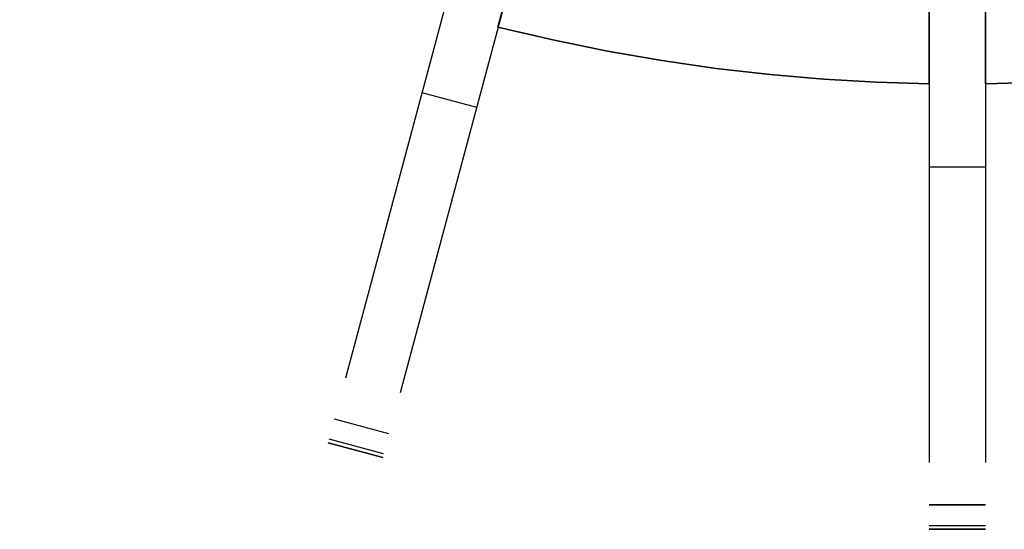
# Model space of a CAD drawing. Header units: millimetres. Extents: x 219 to 1209, y -2752 to -1762.
# Tile 5 of 27: x 515 to 724, y -2752 to -2643. Entities that reach past the tile are written whole.
import ezdxf

# ---------------------------------------------------------------- set-up
doc = ezdxf.new("R2010")
doc.units = ezdxf.units.MM

msp = doc.modelspace()

# ---------------------------------------------------------------- linework, layer by layer
at = {"extrusion": (0.921418, -0.283824, -0.265392)}
for points in [[(-2193.11, 337.88), (-2422.76, 140.02)], [(-2194.44, 339.43), (-2424.1, 141.57)], [(-2425.44, 143.12), (-2195.78, 340.99)]]:
    msp.add_lwpolyline(points, dxfattribs=at)
at = {"extrusion": (0.979562, -0.154139, -0.129223)}
for points in [[(-2370.58, 129.17), (-2604.85, -63.22)], [(-2371.21, 129.94), (-2605.48, -62.44)], [(-2606.11, -61.67), (-2371.85, 130.71)]]:
    msp.add_lwpolyline(points, dxfattribs=at)
at = {"extrusion": (1, 0, 0)}
for points in [[(-2511.07, -3.12), (-2746.65, -193.89)], [(-2511.07, -3.12), (-2746.65, -193.89)], [(-2746.65, -193.89), (-2511.07, -3.12)], [(-2751.08, -368.32), (-2598.47, -811.53)], [(-2751.08, -368.32), (-2598.47, -811.53)], [(-2598.47, -811.53), (-2751.08, -368.32)], [(-2645.03, -255), (-2645.03, -267)], [(-2645.03, -377), (-2645.03, -389)], [(-2657.1, -255), (-2657.1, -267)], [(-2657.1, -377), (-2657.1, -389)], [(-2657.1, -255), (-2657.1, -267)], [(-2657.1, -377), (-2657.1, -389)], [(-2733.43, -204.77), (-2733.43, -363.77)], [(-2734.99, -204.77), (-2734.99, -363.77)], [(-2736.54, -363.77), (-2736.54, -204.77)], [(-2746.65, -193.89), (-2747.02, -194.2), (-2747.38, -194.52), (-2747.72, -194.85), (-2748.06, -195.2), (-2748.38, -195.55), (-2748.69, -195.92), (-2748.98, -196.29), (-2749.27, -196.68), (-2749.54, -197.08), (-2749.79, -197.48), (-2750.04, -197.89), (-2750.26, -198.31), (-2750.48, -198.74), (-2750.68, -199.18), (-2750.86, -199.62), (-2751.03, -200.07), (-2751.18, -200.53), (-2751.32, -200.98), (-2751.44, -201.45), (-2751.55, -201.92), (-2751.64, -202.39), (-2751.71, -202.86), (-2751.77, -203.34), (-2751.81, -203.81), (-2751.83, -204.29), (-2751.84, -204.77)], [(-2746.65, -193.89), (-2747.02, -194.2), (-2747.38, -194.52), (-2747.72, -194.85), (-2748.06, -195.2), (-2748.38, -195.55), (-2748.69, -195.92), (-2748.98, -196.29), (-2749.27, -196.68), (-2749.54, -197.08), (-2749.79, -197.48), (-2750.04, -197.89), (-2750.26, -198.31), (-2750.48, -198.74), (-2750.68, -199.18), (-2750.86, -199.62), (-2751.03, -200.07), (-2751.18, -200.53), (-2751.32, -200.98), (-2751.44, -201.45), (-2751.55, -201.92), (-2751.64, -202.39), (-2751.71, -202.86), (-2751.77, -203.34), (-2751.81, -203.81), (-2751.83, -204.29), (-2751.84, -204.77)], [(-2751.84, -204.77), (-2751.83, -204.29), (-2751.81, -203.81), (-2751.77, -203.34), (-2751.71, -202.86), (-2751.64, -202.39), (-2751.55, -201.92), (-2751.44, -201.45), (-2751.32, -200.98), (-2751.18, -200.53), (-2751.03, -200.07), (-2750.86, -199.62), (-2750.68, -199.18), (-2750.48, -198.74), (-2750.26, -198.31), (-2750.04, -197.89), (-2749.79, -197.48), (-2749.54, -197.08), (-2749.27, -196.68), (-2748.98, -196.29), (-2748.69, -195.92), (-2748.38, -195.55), (-2748.06, -195.2), (-2747.72, -194.85), (-2747.38, -194.52), (-2747.02, -194.2), (-2746.65, -193.89)], [(-2751.84, -363.77), (-2751.83, -364.23), (-2751.81, -364.69), (-2751.77, -365.16), (-2751.72, -365.62), (-2751.65, -366.08), (-2751.57, -366.53), (-2751.47, -366.99), (-2751.35, -367.44), (-2751.22, -367.88), (-2751.08, -368.32)], [(-2751.84, -204.77), (-2751.84, -363.77)], [(-2751.84, -363.77), (-2751.83, -364.23), (-2751.81, -364.69), (-2751.77, -365.16), (-2751.72, -365.62), (-2751.65, -366.08), (-2751.57, -366.53), (-2751.47, -366.99), (-2751.35, -367.44), (-2751.22, -367.88), (-2751.08, -368.32)], [(-2751.84, -204.77), (-2751.84, -363.77)], [(-2751.08, -368.32), (-2751.22, -367.88), (-2751.35, -367.44), (-2751.47, -366.99), (-2751.57, -366.53), (-2751.65, -366.08), (-2751.72, -365.62), (-2751.77, -365.16), (-2751.81, -364.69), (-2751.83, -364.23), (-2751.84, -363.77)], [(-2751.84, -363.77), (-2751.84, -204.77)]]:
    msp.add_lwpolyline(points, dxfattribs=at)
at = {"extrusion": (0.986662, -0.046517, 0.155996)}
for points in [[(-2657.17, -455.5), (-2521.56, -904.2)], [(-2659.93, -456.33), (-2524.32, -905.03)], [(-2527.07, -905.86), (-2662.68, -457.16)]]:
    msp.add_lwpolyline(points, dxfattribs=at)
at = {"extrusion": (0.996444, -0.026593, 0.079957)}
for points in [[(-2716.24, -419.37), (-2567.83, -864)], [(-2717.63, -419.84), (-2569.22, -864.47)], [(-2570.62, -864.94), (-2719.03, -420.3)]]:
    msp.add_lwpolyline(points, dxfattribs=at)
for points in [[(614.11, -2607.19), (583.96, -2719.68)], [(625.7, -2610.3), (595.56, -2722.79)], [(708.11, -2645.15), (708.11, -2621.15)], [(708.11, -2621.15), (708.11, -2645.15)], [(708.11, -2645.15), (708.11, -2621.15)], [(708.11, -2645.15), (708.11, -2621.15)], [(708.11, -2621.15), (708.11, -2737.61)], [(720.11, -2621.15), (720.11, -2645.15)], [(720.11, -2645.15), (720.11, -2621.15)], [(720.11, -2621.15), (720.11, -2645.15)], [(720.11, -2645.15), (720.11, -2621.15)], [(720.11, -2621.15), (720.11, -2737.61)], [(619.49, -2633.48), (616.39, -2645.03)], [(616.39, -2645.03), (619.49, -2633.48)], [(616.39, -2645.03), (619.49, -2633.48)], [(619.49, -2633.48), (616.39, -2645.03)], [(616.39, -2645.03), (628.06, -2647.78), (639.7, -2650.16), (651.29, -2652.18), (662.83, -2653.85), (674.29, -2655.16), (685.67, -2656.13), (696.95, -2656.78), (708.11, -2657.1)], [(616.39, -2645.03), (628.06, -2647.78), (639.7, -2650.16), (651.29, -2652.18), (662.83, -2653.85), (674.29, -2655.16), (685.67, -2656.13), (696.95, -2656.78), (708.11, -2657.1)], [(708.11, -2657.1), (696.95, -2656.78), (685.67, -2656.13), (674.29, -2655.16), (662.83, -2653.85), (651.29, -2652.18), (639.7, -2650.16), (628.06, -2647.78), (616.39, -2645.03)], [(616.39, -2645.03), (628.06, -2647.78), (639.7, -2650.16), (651.29, -2652.18), (662.83, -2653.85), (674.29, -2655.16), (685.67, -2656.13), (696.95, -2656.78), (708.11, -2657.1)], [(708.11, -2657.1), (696.95, -2656.78), (685.67, -2656.13), (674.29, -2655.16), (662.83, -2653.85), (651.29, -2652.18), (639.7, -2650.16), (628.06, -2647.78), (616.39, -2645.03)], [(708.11, -2657.1), (696.95, -2656.78), (685.67, -2656.13), (674.29, -2655.16), (662.83, -2653.85), (651.29, -2652.18), (639.7, -2650.16), (628.06, -2647.78), (616.39, -2645.03)], [(708.11, -2657.1), (708.11, -2645.15)], [(708.11, -2645.15), (708.11, -2657.1)], [(708.11, -2657.1), (708.11, -2645.15)], [(708.11, -2657.1), (708.11, -2645.15)], [(720.11, -2657.1), (732.09, -2656.74), (743.95, -2656.03), (755.68, -2654.98), (767.25, -2653.6), (778.66, -2651.9), (789.9, -2649.9), (800.96, -2647.6), (811.83, -2645.03)], [(720.11, -2657.1), (732.09, -2656.74), (743.95, -2656.03), (755.68, -2654.98), (767.25, -2653.6), (778.66, -2651.9), (789.9, -2649.9), (800.96, -2647.6), (811.83, -2645.03)], [(811.83, -2645.03), (800.96, -2647.6), (789.9, -2649.9), (778.66, -2651.9), (767.25, -2653.6), (755.68, -2654.98), (743.95, -2656.03), (732.09, -2656.74), (720.11, -2657.1)], [(720.11, -2657.1), (732.09, -2656.74), (743.95, -2656.03), (755.68, -2654.98), (767.25, -2653.6), (778.66, -2651.9), (789.9, -2649.9), (800.96, -2647.6), (811.83, -2645.03)], [(811.83, -2645.03), (800.96, -2647.6), (789.9, -2649.9), (778.66, -2651.9), (767.25, -2653.6), (755.68, -2654.98), (743.95, -2656.03), (732.09, -2656.74), (720.11, -2657.1)], [(811.83, -2645.03), (800.96, -2647.6), (789.9, -2649.9), (778.66, -2651.9), (767.25, -2653.6), (755.68, -2654.98), (743.95, -2656.03), (732.09, -2656.74), (720.11, -2657.1)], [(720.11, -2645.15), (720.11, -2657.1)], [(720.11, -2657.1), (720.11, -2645.15)], [(720.11, -2645.15), (720.11, -2657.1)], [(720.11, -2657.1), (720.11, -2645.15)], [(600.23, -2658.99), (611.82, -2662.1)], [(708.11, -2674.77), (720.11, -2674.77)], [(593.21, -2731.53), (581.62, -2728.42)], [(591.87, -2736.54), (580.28, -2733.43)], [(591.87, -2736.54), (580.28, -2733.43)], [(580.28, -2733.43), (591.87, -2736.54)], [(580.28, -2733.43), (591.87, -2736.54)], [(592.07, -2735.8), (580.48, -2732.7)], [(720.11, -2746.65), (708.11, -2746.65)], [(708.11, -2746.65), (720.11, -2746.65)], [(720.11, -2751.08), (708.11, -2751.08)], [(720.11, -2751.84), (708.11, -2751.84)], [(720.11, -2751.84), (708.11, -2751.84)], [(708.11, -2751.84), (720.11, -2751.84)]]:
    msp.add_lwpolyline(points)
at = {"extrusion": (0.965926, -0.258819, 1.66541e-14)}
msp.add_lwpolyline([(-2484.92, -193.89), (-2485.28, -194.2), (-2485.64, -194.52), (-2485.99, -194.85), (-2486.32, -195.2), (-2486.64, -195.55), (-2486.95, -195.92), (-2487.25, -196.29), (-2487.53, -196.68), (-2487.8, -197.08), (-2488.06, -197.48), (-2488.3, -197.89), (-2488.53, -198.31), (-2488.74, -198.74), (-2488.94, -199.18), (-2489.12, -199.62), (-2489.29, -200.07), (-2489.45, -200.53), (-2489.58, -200.98), (-2489.71, -201.45), (-2489.81, -201.92), (-2489.9, -202.39), (-2489.97, -202.86), (-2490.03, -203.34), (-2490.07, -203.81), (-2490.1, -204.29), (-2490.11, -204.77)], dxfattribs=at)
at = {"extrusion": (0.965926, -0.258819, 4.22085e-14)}
msp.add_lwpolyline([(-2484.92, -193.89), (-2485.28, -194.2), (-2485.64, -194.52), (-2485.99, -194.85), (-2486.32, -195.2), (-2486.64, -195.55), (-2486.95, -195.92), (-2487.25, -196.29), (-2487.53, -196.68), (-2487.8, -197.08), (-2488.06, -197.48), (-2488.3, -197.89), (-2488.53, -198.31), (-2488.74, -198.74), (-2488.94, -199.18), (-2489.12, -199.62), (-2489.29, -200.07), (-2489.45, -200.53), (-2489.58, -200.98), (-2489.71, -201.45), (-2489.81, -201.92), (-2489.9, -202.39), (-2489.97, -202.86), (-2490.03, -203.34), (-2490.07, -203.81), (-2490.1, -204.29), (-2490.11, -204.77)], dxfattribs=at)
at = {"extrusion": (0.965926, -0.258819, -2.90676e-13)}
msp.add_lwpolyline([(-2490.11, -363.77), (-2490.1, -364.23), (-2490.08, -364.69), (-2490.04, -365.16), (-2489.98, -365.62), (-2489.91, -366.08), (-2489.83, -366.53), (-2489.73, -366.99), (-2489.62, -367.44), (-2489.49, -367.88), (-2489.34, -368.32)], dxfattribs=at)
at = {"extrusion": (0.965926, -0.258819, 3.51495e-15)}
msp.add_lwpolyline([(-2490.11, -204.77), (-2490.1, -204.29), (-2490.07, -203.81), (-2490.03, -203.34), (-2489.97, -202.86), (-2489.9, -202.39), (-2489.81, -201.92), (-2489.71, -201.45), (-2489.58, -200.98), (-2489.45, -200.53), (-2489.29, -200.07), (-2489.12, -199.62), (-2488.94, -199.18), (-2488.74, -198.74), (-2488.53, -198.31), (-2488.3, -197.89), (-2488.06, -197.48), (-2487.8, -197.08), (-2487.53, -196.68), (-2487.25, -196.29), (-2486.95, -195.92), (-2486.64, -195.55), (-2486.32, -195.2), (-2485.99, -194.85), (-2485.64, -194.52), (-2485.28, -194.2), (-2484.92, -193.89)], dxfattribs=at)
at = {"extrusion": (0.965926, -0.258819, 2.74767e-14)}
msp.add_lwpolyline([(-2490.11, -363.77), (-2490.1, -364.23), (-2490.08, -364.69), (-2490.04, -365.16), (-2489.98, -365.62), (-2489.91, -366.08), (-2489.83, -366.53), (-2489.73, -366.99), (-2489.62, -367.44), (-2489.49, -367.88), (-2489.34, -368.32)], dxfattribs=at)
at = {"extrusion": (0.965926, -0.258819, -1.48397e-13)}
msp.add_lwpolyline([(-2489.34, -368.32), (-2489.49, -367.88), (-2489.62, -367.44), (-2489.73, -366.99), (-2489.83, -366.53), (-2489.91, -366.08), (-2489.98, -365.62), (-2490.04, -365.16), (-2490.08, -364.69), (-2490.1, -364.23), (-2490.11, -363.77)], dxfattribs=at)

doc.saveas('drawing.dxf')
